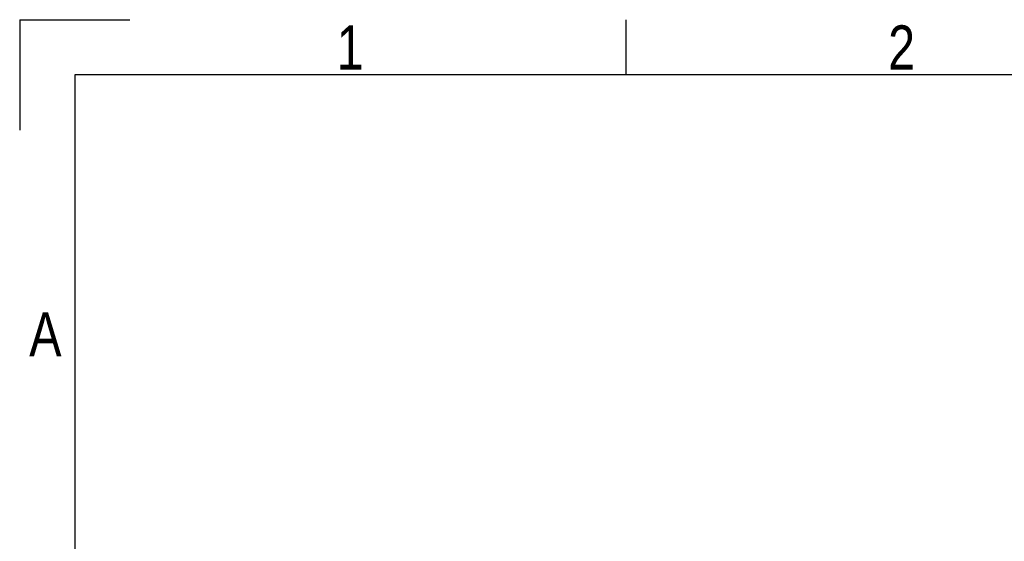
# Model space of a CAD drawing. Header units: millimetres. Extents: x 0 to 420, y 0 to 297.
# Tile 27 of 62: x 0 to 92, y 248 to 297. Entities that reach past the tile are written whole.
import ezdxf

# ---------------------------------------------------------------- set-up
doc = ezdxf.new("R2010")
doc.units = ezdxf.units.MM
doc.layers.add('CARTIGLIO', color=140, linetype='Continuous')
doc.styles.add('SLDTEXTSTYLE2', font='TXT', dxfattribs={"width": 0.821468})

msp = doc.modelspace()

# ---------------------------------------------------------------- linework, layer by layer
at = {"layer": 'CARTIGLIO', "linetype": 'Continuous'}
for p, q in [((0.0059, 296.99679), (0.0059, 286.64835)), ((0.0059, 296.99679), (10.35433, 296.99679)), ((56.92228, 291.82257), (56.92228, 296.99679)), ((414.8274, 291.82257), (5.18012, 291.82257)), ((5.18012, 291.82257), (5.18012, 5.171))]:
    msp.add_line(p, q, dxfattribs=at)

# ---------------------------------------------------------------- texts
at = {"layer": 'CARTIGLIO', "char_height": 4.13937, "attachment_point": 2, "style": 'SLDTEXTSTYLE2'}
for s, insert in [('1', (31.00754, 296.46286)), ('2', (82.7497, 296.46286)), ('A', (2.41386, 269.55693))]:
    msp.add_mtext(s, dxfattribs=dict(at, insert=insert))

doc.saveas('drawing.dxf')
